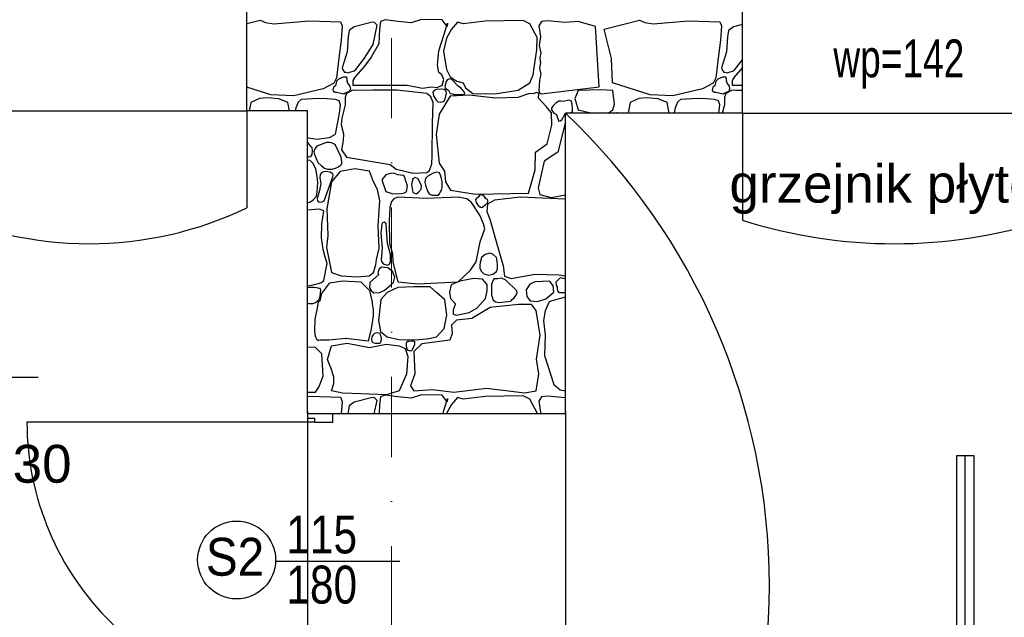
# Model space of a CAD drawing. Header units: millimetres. Extents: x 77315 to 1043159, y -108895 to -47794.
# Tile 63 of 87: x 105689 to 109582, y -95963 to -93597. Entities that reach past the tile are written whole.
import ezdxf

# ---------------------------------------------------------------- set-up
doc = ezdxf.new("R2010")
doc.units = ezdxf.units.MM
doc.header["$MEASUREMENT"] = 0
doc.linetypes.add('Dot & Dashed', pattern=[670.277762, 317.5, -176.388889, 0, -176.388874])
for name, color, linetype in [('_HATCH', 7, 'Continuous'), ('A-DRZWI', 7, 'Continuous'), ('A-OKNA-OPIS', 7, 'Continuous'), ('A-WYSOKOSCI', 7, 'Continuous'), ('detalokna', 7, 'Continuous'), ('DRZWI', 7, 'Continuous'), ('Nowe_Interior - Lamp', 7, 'Continuous'), ('opisy inne', 7, 'Continuous'), ('PARAPET', 7, 'Continuous'), ('podciagi', 7, 'Continuous'), ('Structural - Bearing', 7, 'Continuous'), ('Structural - Grid', 7, 'Continuous')]:
    doc.layers.add(name, color=color, linetype=linetype)
doc.styles.add('STYL_AUTOMATYCZNY_1', font='arial.ttf')
doc.styles.add('STYL_AUTOMATYCZNY_3', font='arial.ttf', dxfattribs={"width": 0.8})
doc.styles.add('STYL_AUTOMATYCZNY_4', font='arial.ttf', dxfattribs={"width": 0.7})
doc.styles.add('STYL_AUTOMATYCZNY_5', font='arial.ttf', dxfattribs={"width": 0.9})

# ---------------------------------------------------------------- blocks, each defined once
blk = doc.blocks.new('*X17')
at = {"layer": '_HATCH'}
for p, q in [((106587.3, -93612.4), (106639.9, -93598.7)), ((106639.9, -93598.7), (106660.1, -93608.2)), ((106693.4, -93613.1), (106833.4, -93602)), ((106833.4, -93602), (106956.8, -93605.7)), ((107115.8, -93604.4), (107111.3, -93634.6)), ((107133.2, -93597.8), (107115.8, -93604.4)), ((107183.5, -93604.4), (107133.2, -93597.8)), ((107236.4, -93609.4), (107183.5, -93604.4)), ((107277.6, -93596.6), (107236.4, -93609.4)), ((107359.4, -93597.8), (107277.6, -93596.6)), ((107379.6, -93623.8), (107359.4, -93597.8)), ((107529.4, -93603.6), (107442.3, -93613.1)), ((107678.9, -93599.9), (107529.4, -93603.6)), ((107706.5, -93613.1), (107678.9, -93599.9)), ((107751.5, -93604), (107741.5, -93621.5)), ((107777.5, -93601.5), (107751.5, -93604)), ((107844.8, -93608.6), (107777.5, -93601.5)), ((107897.7, -93604.4), (107844.8, -93608.6)), ((107965.2, -93624.7), (107897.7, -93604.4)), ((108000, -93635.1), (108139.9, -93598.7)), ((108139.9, -93598.7), (108160.1, -93608.2)), ((108193.4, -93613.1), (108333.4, -93602)), ((108333.4, -93602), (108456.8, -93605.7)), ((106660.1, -93608.2), (106693.4, -93613.1)), ((106956.8, -93605.7), (106963.4, -93622.2)), ((106963.4, -93622.2), (106959.7, -93677.9)), ((106991.1, -93639.9), (106987, -93665.1)), ((107011.7, -93626), (106991.1, -93639.9)), ((107077.8, -93608.2), (107011.7, -93626)), ((107090.2, -93606.5), (107077.8, -93608.2)), ((107085.7, -93694.9), (107101.9, -93618.9)), ((107101.9, -93618.9), (107090.2, -93606.5)), ((107111.3, -93634.6), (107108.8, -93693.2)), ((107368.9, -93650.7), (107380, -93610.6)), ((107396.1, -93634.2), (107376.3, -93670.1)), ((107380, -93610.6), (107379.6, -93623.8)), ((107420, -93606.9), (107396.1, -93634.2)), ((107442.3, -93613.1), (107420, -93606.9)), ((107735, -93667.6), (107706.5, -93613.1)), ((107741.5, -93621.5), (107748.2, -93664.9)), ((107979.6, -93862.4), (107965.2, -93624.7)), ((108029.5, -93750.8), (108000, -93635.1)), ((108160.1, -93608.2), (108193.4, -93613.1)), ((108456.8, -93605.7), (108463.4, -93622.2)), ((108463.4, -93622.2), (108459.7, -93677.9)), ((108491.1, -93639.9), (108487, -93665.1)), ((108511.7, -93626), (108491.1, -93639.9)), ((108547.3, -93616.4), (108511.7, -93626)), ((106959.7, -93677.9), (106951.4, -93739)), ((106987, -93665.1), (106983.7, -93725)), ((107346.2, -93720.9), (107368.9, -93650.7)), ((107376.3, -93670.1), (107365.1, -93721.7)), ((107733.8, -93717.1), (107735, -93667.6)), ((107748.2, -93664.9), (107742.7, -93699.1)), ((108459.7, -93677.9), (108451.4, -93739)), ((108487, -93665.1), (108483.7, -93725)), ((107052.2, -93749.8), (107085.7, -93694.9)), ((107108.8, -93693.2), (107078.7, -93746)), ((107341.2, -93777.4), (107346.2, -93720.9)), ((107365.1, -93721.7), (107376.7, -93793.9)), ((107723, -93786.1), (107733.8, -93717.1)), ((107742.7, -93699.1), (107749.4, -93728.3)), ((106951.4, -93739), (106942, -93827.4)), ((106983.7, -93725), (106963.7, -93787.3)), ((107017.2, -93794.7), (107052.2, -93749.8)), ((107078.7, -93746), (107052.2, -93780.7)), ((107749.4, -93728.3), (107746.1, -93748.5)), ((107746.1, -93748.5), (107748, -93768.3)), ((108033.3, -93847.6), (108029.5, -93750.8)), ((108451.4, -93739), (108442, -93827.4)), ((108483.7, -93725), (108463.7, -93787.3)), ((108517.2, -93794.7), (108547.3, -93756.1)), ((106963.7, -93787.3), (106965.9, -93796.2)), ((106965.9, -93796.2), (106969.3, -93799.7)), ((106969.3, -93799.7), (106973, -93804.7)), ((106994.5, -93805.1), (107010.7, -93799.4)), ((107010.7, -93799.4), (107017.2, -93794.7)), ((107052.2, -93780.7), (107013.9, -93825.3)), ((107345.7, -93806.3), (107341.2, -93777.4)), ((107376.7, -93793.9), (107390.7, -93822.8)), ((107719.7, -93815), (107723, -93786.1)), ((107748, -93768.3), (107744.4, -93789.1)), ((107744.4, -93789.1), (107750, -93814.4)), ((108463.7, -93787.3), (108465.9, -93796.2)), ((108465.9, -93796.2), (108469.3, -93799.7)), ((108469.3, -93799.7), (108473, -93804.7)), ((108494.5, -93805.1), (108510.7, -93799.4)), ((108510.7, -93799.4), (108517.2, -93794.7)), ((108547.3, -93786.5), (108513.9, -93825.3)), ((106942, -93827.4), (106930.8, -93848)), ((106948.9, -93833.3), (106941.1, -93840.6)), ((106960.7, -93828), (106948.9, -93833.3)), ((106969.4, -93824.3), (106960.7, -93828)), ((106980.4, -93824.5), (106969.4, -93824.3)), ((106973, -93804.7), (106977.7, -93805.6)), ((106977.7, -93805.6), (106986.9, -93807.3)), ((106983.9, -93832.6), (106980.4, -93824.5)), ((106983.3, -93840.6), (106983.9, -93832.6)), ((106986.9, -93807.3), (106994.5, -93805.1)), ((107006.4, -93837.8), (107005.5, -93848.3)), ((107013.9, -93825.3), (107006.4, -93837.8)), ((107357.3, -93815.4), (107345.7, -93806.3)), ((107366, -93834.4), (107357.3, -93815.4)), ((107359.4, -93857.1), (107366, -93834.4)), ((107379.3, -93835.2), (107375.6, -93841.4)), ((107389.4, -93831.7), (107379.3, -93835.2)), ((107398.1, -93834.3), (107389.4, -93831.7)), ((107390.7, -93822.8), (107417.6, -93840.6)), ((107422.4, -93859.9), (107398.1, -93834.3)), ((107706.5, -93847.2), (107719.7, -93815)), ((107744.2, -93835.1), (107742.4, -93860.3)), ((107750, -93814.4), (107744.2, -93835.1)), ((108442, -93827.4), (108430.8, -93848)), ((108448.9, -93833.3), (108441.1, -93840.6)), ((108460.7, -93828), (108448.9, -93833.3)), ((108469.4, -93824.3), (108460.7, -93828)), ((108480.4, -93824.5), (108469.4, -93824.3)), ((108473, -93804.7), (108477.7, -93805.6)), ((108477.7, -93805.6), (108486.9, -93807.3)), ((108483.9, -93832.6), (108480.4, -93824.5)), ((108483.3, -93840.6), (108483.9, -93832.6)), ((108486.9, -93807.3), (108494.5, -93805.1)), ((108506.4, -93837.8), (108505.5, -93848.3)), ((108513.9, -93825.3), (108506.4, -93837.8)), ((106681.6, -93894.2), (106587.3, -93864.5)), ((106888.3, -93871.5), (106772, -93898.6)), ((106930.8, -93848), (106888.3, -93871.5)), ((106929.1, -93865), (106926.8, -93876.1)), ((106926.8, -93876.1), (106930, -93881.3)), ((106937, -93858.6), (106929.1, -93865)), ((106941.1, -93840.6), (106937, -93858.6)), ((107003.5, -93877.4), (106980.8, -93888.9)), ((106986.2, -93848.8), (106983.3, -93840.6)), ((106994.9, -93860.4), (106986.2, -93848.8)), ((106992.5, -93879.8), (106995.4, -93875.5)), ((106997.4, -93870.7), (106994.9, -93860.4)), ((106995.4, -93875.5), (106997.4, -93870.7)), ((107015, -93876.8), (107003.5, -93877.4)), ((107005.5, -93848.3), (107005.4, -93856.4)), ((107005.4, -93856.4), (107009.7, -93857.1)), ((107009.7, -93857.1), (107221.1, -93856.7)), ((107020.5, -93877.7), (107015, -93876.8)), ((107084.4, -93876.1), (107020.5, -93877.7)), ((107179.8, -93875.7), (107084.4, -93876.1)), ((107298.7, -93888.9), (107179.8, -93875.7)), ((107221.1, -93856.7), (107280.9, -93868.2)), ((107280.9, -93868.2), (107316.4, -93863.3)), ((107316.4, -93863.3), (107340, -93865.7)), ((107327.3, -93877.4), (107322.7, -93884)), ((107335.8, -93874), (107327.3, -93877.4)), ((107356.8, -93871.8), (107335.8, -93874)), ((107340, -93865.7), (107359.4, -93857.1)), ((107369.3, -93874), (107356.8, -93871.8)), ((107375.3, -93879.6), (107369.3, -93874)), ((107375.6, -93841.4), (107370.4, -93862)), ((107370.4, -93862), (107370.7, -93867.1)), ((107370.7, -93867.1), (107373.9, -93869.9)), ((107373.9, -93869.9), (107384, -93876.1)), ((107384, -93876.1), (107390.5, -93889.4)), ((107417.6, -93840.6), (107442.3, -93847.2)), ((107427.5, -93863.7), (107422.4, -93859.9)), ((107434.7, -93868.3), (107427.5, -93863.7)), ((107437.2, -93872.9), (107434.7, -93868.3)), ((107442.4, -93877.3), (107437.2, -93872.9)), ((107442.3, -93847.2), (107451.8, -93866.6)), ((107446.1, -93882.6), (107442.4, -93877.3)), ((107451.8, -93866.6), (107481.1, -93889.3)), ((107567.8, -93890.1), (107660.3, -93875.7)), ((107660.3, -93875.7), (107706.5, -93847.2)), ((107742.4, -93860.3), (107741.5, -93878)), ((107741.5, -93878), (107744.4, -93887.3)), ((107751.5, -93890.9), (107979.6, -93862.4)), ((107897.7, -93878), (107883.3, -93909.6)), ((107986.6, -93874.6), (107897.7, -93878)), ((108033.9, -93878), (107986.6, -93874.6)), ((108181.6, -93894.2), (108033.3, -93847.6)), ((108040.6, -93931.7), (108033.9, -93878)), ((108388.3, -93871.5), (108272, -93898.6)), ((108430.8, -93848), (108388.3, -93871.5)), ((108429.1, -93865), (108426.8, -93876.1)), ((108426.8, -93876.1), (108430, -93881.3)), ((108437, -93858.6), (108429.1, -93865)), ((108441.1, -93840.6), (108437, -93858.6)), ((108503.5, -93877.4), (108480.8, -93888.9)), ((108486.2, -93848.8), (108483.3, -93840.6)), ((108494.9, -93860.4), (108486.2, -93848.8)), ((108492.5, -93879.8), (108495.4, -93875.5)), ((108497.4, -93870.7), (108494.9, -93860.4)), ((108495.4, -93875.5), (108497.4, -93870.7)), ((108515, -93876.8), (108503.5, -93877.4)), ((108505.5, -93848.3), (108505.4, -93856.4)), ((108505.4, -93856.4), (108509.7, -93857.1)), ((108509.7, -93857.1), (108547.3, -93857)), ((108520.5, -93877.7), (108515, -93876.8)), ((108547.3, -93877), (108520.5, -93877.7)), ((106636.7, -93909.7), (106602.8, -93925.6)), ((106667.1, -93906.2), (106636.7, -93909.7)), ((106713.4, -93910.7), (106667.1, -93906.2)), ((106772, -93898.6), (106681.6, -93894.2)), ((106749, -93925.6), (106713.4, -93910.7)), ((106801.9, -93913.7), (106789.5, -93923.5)), ((106846.8, -93910.7), (106801.9, -93913.7)), ((106889, -93909.3), (106846.8, -93910.7)), ((106937.7, -93913.7), (106889, -93909.3)), ((106930, -93881.3), (106932.2, -93882)), ((106932.2, -93882), (106936.7, -93884.3)), ((106936.7, -93884.3), (106941.1, -93884.7)), ((106952.2, -93919.1), (106937.7, -93913.7)), ((106941.1, -93884.7), (106970.8, -93891.3)), ((106970.8, -93891.3), (106977.4, -93886.5)), ((106976.1, -93905.4), (106975.6, -93934)), ((106980.8, -93888.9), (106976.1, -93905.4)), ((106977.4, -93886.5), (106983.3, -93884.7)), ((106983.3, -93884.7), (106992.5, -93879.8)), ((107314.6, -93902.9), (107298.7, -93888.9)), ((107323.1, -93924.6), (107314.6, -93902.9)), ((107322.7, -93884), (107325.6, -93898.2)), ((107325.6, -93898.2), (107335.8, -93915.3)), ((107335.8, -93915.3), (107342.6, -93923)), ((107363.5, -93920.9), (107369.3, -93915.3)), ((107369.3, -93915.3), (107376.8, -93888.7)), ((107390.7, -93900.4), (107369.3, -93934.7)), ((107376.8, -93888.7), (107375.3, -93879.6)), ((107390.5, -93889.4), (107399.8, -93891.4)), ((107465.9, -93896.3), (107390.7, -93900.4)), ((107399.8, -93891.4), (107405.4, -93893.6)), ((107405.4, -93893.6), (107413.6, -93893.1)), ((107413.6, -93893.1), (107445.9, -93892.2)), ((107445.9, -93892.2), (107448.3, -93890.3)), ((107448.2, -93887), (107446.1, -93882.6)), ((107448.3, -93890.3), (107448.2, -93887)), ((107570.7, -93908.3), (107465.9, -93896.3)), ((107481.1, -93889.3), (107567.8, -93890.1)), ((107657.8, -93905.4), (107570.7, -93908.3)), ((107701.2, -93890.5), (107657.8, -93905.4)), ((107722.9, -93889.1), (107701.2, -93890.5)), ((107730.3, -93885.3), (107722.9, -93889.1)), ((107740.9, -93889.8), (107730.3, -93885.3)), ((107740.4, -93908.3), (107740.9, -93889.8)), ((107770.9, -93940.9), (107740.4, -93908.3)), ((107744.4, -93887.3), (107751.5, -93890.9)), ((107860.2, -93915.3), (107837.8, -93921.1)), ((107869.5, -93918.4), (107860.2, -93915.3)), ((107883.3, -93909.6), (107897.7, -93954.7)), ((108136.7, -93909.7), (108102.8, -93925.6)), ((108167.1, -93906.2), (108136.7, -93909.7)), ((108213.4, -93910.7), (108167.1, -93906.2)), ((108272, -93898.6), (108181.6, -93894.2)), ((108249, -93925.6), (108213.4, -93910.7)), ((108301.9, -93913.7), (108289.5, -93923.5)), ((108346.8, -93910.7), (108301.9, -93913.7)), ((108389, -93909.3), (108346.8, -93910.7)), ((108437.7, -93913.7), (108389, -93909.3)), ((108430, -93881.3), (108432.2, -93882)), ((108432.2, -93882), (108436.7, -93884.3)), ((108436.7, -93884.3), (108441.1, -93884.7)), ((108452.2, -93919.1), (108437.7, -93913.7)), ((108441.1, -93884.7), (108470.8, -93891.3)), ((108470.8, -93891.3), (108477.4, -93886.5)), ((108476.1, -93905.4), (108475.6, -93934)), ((108480.8, -93888.9), (108476.1, -93905.4)), ((108477.4, -93886.5), (108483.3, -93884.7)), ((108483.3, -93884.7), (108492.5, -93879.8)), ((106602.8, -93925.6), (106595.8, -93958.2)), ((106755.4, -93958.2), (106749, -93925.6)), ((106780.3, -93946.2), (106778.2, -93958.2)), ((106789.5, -93923.5), (106780.3, -93946.2)), ((106957.4, -93934.5), (106952.2, -93919.1)), ((106953.4, -93968.7), (106957.4, -93934.5)), ((106975.6, -93934), (106961.9, -93987.5)), ((107320.9, -94008.7), (107323.1, -93924.6)), ((107342.6, -93923), (107353.4, -93924.1)), ((107369.3, -93934.7), (107347.8, -93971)), ((107353.4, -93924.1), (107363.5, -93920.9)), ((107791.6, -93966.1), (107770.9, -93940.9)), ((107797.3, -93939.2), (107791.5, -93947.8)), ((107791.5, -93947.8), (107791.6, -93954.7)), ((107791.6, -93954.7), (107801.4, -93967.4)), ((107808.5, -93928), (107797.3, -93939.2)), ((107820.6, -93920.3), (107808.5, -93928)), ((107828.4, -93920.2), (107820.6, -93920.3)), ((107837.8, -93921.1), (107828.4, -93920.2)), ((107873.2, -93932.3), (107869.5, -93918.4)), ((107874.7, -93955), (107873.2, -93932.3)), ((107874.3, -93961.8), (107874.7, -93955)), ((107897.7, -93954.7), (107952.8, -93967.8)), ((108016.2, -93967.8), (108033.9, -93954.7)), ((108033.9, -93954.7), (108040.6, -93931.7)), ((108102.8, -93925.6), (108095.6, -93959.1)), ((108257.3, -93967.8), (108249, -93925.6)), ((108280.3, -93946.2), (108276.8, -93966.3)), ((108289.5, -93923.5), (108280.3, -93946.2)), ((108457.4, -93934.5), (108452.2, -93919.1)), ((108453.5, -93967.8), (108457.4, -93934.5)), ((108475.6, -93934), (108467, -93967.8)), ((106937.7, -94050.4), (106953.4, -93968.7)), ((106961.9, -93987.5), (106960.2, -94013.6)), ((107347.8, -93971), (107335.8, -94052.3)), ((107793.2, -94014.4), (107791.6, -93966.1)), ((107801.4, -93967.4), (107811.4, -93972.5)), ((107811.4, -93972.5), (107817.6, -93992.9)), ((107817.6, -93992.9), (107819.8, -93998.4)), ((107826.4, -93997.6), (107832.1, -93993.1)), ((107832.1, -93993.1), (107838, -93984.7)), ((107838, -93984.7), (107846.1, -93969.2)), ((107846.1, -93969.2), (107847.3, -93969)), ((107854.3, -93967.8), (107863.8, -93966.2)), ((107863.8, -93966.2), (107874.3, -93961.8)), ((108036, -93967.8), (108037.7, -93966.2)), ((108037.7, -93966.2), (108047.7, -93965)), ((108047.7, -93965), (108055.7, -93967.8)), ((108095.6, -93959.1), (108095.4, -93967.8)), ((108276.8, -93966.3), (108276.8, -93967.8)), ((106960.2, -94013.6), (106969.3, -94048.6)), ((107319.6, -94134.3), (107320.9, -94008.7)), ((107774.6, -94088.2), (107793.2, -94014.4)), ((107845.2, -94006.5), (107816.3, -94121.3)), ((107819.8, -93998.4), (107826.4, -93997.6)), ((107847.3, -94004.2), (107845.2, -94006.5)), ((106827.3, -94063.2), (106830.1, -94064.7)), ((106830.1, -94064.7), (106864.1, -94070.1)), ((106864.1, -94070.1), (106914.3, -94064.1)), ((106914.3, -94064.1), (106937.7, -94050.4)), ((106969.3, -94048.6), (106967.9, -94075.9)), ((107335.8, -94052.3), (107347.4, -94165)), ((106832.6, -94089), (106827.3, -94081)), ((106840.2, -94099.7), (106832.6, -94089)), ((106844.8, -94105), (106840.2, -94099.7)), ((106846.3, -94115), (106844.8, -94105)), ((106854.3, -94110.8), (106852.3, -94119.9)), ((106863.2, -94097.3), (106854.3, -94110.8)), ((106901.6, -94083.3), (106863.2, -94097.3)), ((106914.2, -94082.8), (106901.6, -94083.3)), ((106922.2, -94084.7), (106914.2, -94082.8)), ((106930.6, -94088.4), (106922.2, -94084.7)), ((106937.5, -94094), (106930.6, -94088.4)), ((106960, -94141.7), (106937.5, -94094)), ((106967.9, -94075.9), (106960.6, -94111.8)), ((106960.6, -94111.8), (106980.8, -94141.5)), ((107728.8, -94122.1), (107774.6, -94088.2)), ((106827.3, -94140.6), (106830.4, -94140.4)), ((106830.4, -94140.4), (106837.6, -94138.6)), ((106837.6, -94138.6), (106843, -94134.7)), ((106843, -94134.7), (106845, -94131.3)), ((106845, -94131.3), (106846.3, -94115)), ((106852.3, -94119.9), (106853.9, -94131)), ((106853.9, -94131), (106867.7, -94163)), ((106962.9, -94159.9), (106960, -94141.7)), ((106980.8, -94141.5), (107154.2, -94171)), ((107318.8, -94167.9), (107319.6, -94134.3)), ((107727.2, -94191.9), (107728.8, -94122.1)), ((107816.3, -94121.3), (107762.7, -94157.2)), ((106837.4, -94155.2), (106827.3, -94152.9)), ((106849.3, -94166.5), (106837.4, -94155.2)), ((106859.1, -94189.2), (106849.3, -94166.5)), ((106864.7, -94216), (106859.1, -94189.2)), ((106867.7, -94163), (106882.4, -94175.7)), ((106882.4, -94175.7), (106894, -94184.7)), ((106894, -94184.7), (106905.3, -94188.9)), ((106905.3, -94188.9), (106912.3, -94189.4)), ((106912.3, -94189.4), (106924.4, -94188.5)), ((106924.4, -94188.5), (106937, -94185.4)), ((106937, -94185.4), (106948.9, -94180.2)), ((106948.9, -94180.2), (106959, -94172)), ((107014.3, -94187.3), (106956.5, -94198.1)), ((106959, -94172), (106961.8, -94167.7)), ((106961.8, -94167.7), (106962.9, -94159.9)), ((107071.2, -94196.4), (107014.3, -94187.3)), ((107154.2, -94171), (107177.1, -94189.2)), ((107177.1, -94189.2), (107206.8, -94196.1)), ((107308.8, -94194.1), (107318.8, -94167.9)), ((107347.4, -94165), (107368.9, -94196.8)), ((107762.7, -94157.2), (107739.1, -94262.4)), ((106867.8, -94241.3), (106864.7, -94216)), ((106876.5, -94210.5), (106875.4, -94223.2)), ((106875.4, -94223.2), (106879.2, -94246.6)), ((106881.7, -94203.3), (106876.5, -94210.5)), ((106890.5, -94199.7), (106881.7, -94203.3)), ((106898.4, -94198.7), (106890.5, -94199.7)), ((106892.5, -94314.9), (106927.1, -94219.8)), ((106916, -94200.6), (106898.4, -94198.7)), ((106927.3, -94208), (106916, -94200.6)), ((106956.5, -94198.1), (106922.2, -94238.5)), ((106927.1, -94219.8), (106927.8, -94212.7)), ((106927.8, -94212.7), (106927.3, -94208)), ((107088.2, -94238.5), (107071.2, -94196.4)), ((107136.5, -94211.7), (107121.2, -94231.1)), ((107154.1, -94205.6), (107136.5, -94211.7)), ((107167.4, -94204.7), (107154.1, -94205.6)), ((107170.3, -94206), (107167.4, -94204.7)), ((107183.5, -94211.7), (107170.3, -94206)), ((107205.1, -94214.2), (107183.5, -94211.7)), ((107209.1, -94216.2), (107205.1, -94214.2)), ((107206.8, -94196.1), (107243.5, -94204.4)), ((107213, -94225.3), (107209.1, -94216.2)), ((107214.5, -94233.1), (107213, -94225.3)), ((107243, -94227.4), (107237.6, -94249.2)), ((107253.1, -94222), (107243, -94227.4)), ((107243.5, -94204.4), (107298.7, -94202.6)), ((107264.8, -94227.4), (107253.1, -94222)), ((107278, -94255.4), (107264.8, -94227.4)), ((107295.2, -94224.1), (107292.6, -94233.1)), ((107302, -94217), (107295.2, -94224.1)), ((107298.7, -94202.6), (107308.8, -94194.1)), ((107323.2, -94204.6), (107302, -94217)), ((107337.8, -94201.3), (107323.2, -94204.6)), ((107348.1, -94202.8), (107337.8, -94201.3)), ((107352.3, -94212.9), (107348.1, -94202.8)), ((107355.3, -94220.6), (107352.3, -94212.9)), ((107358.8, -94239.5), (107355.3, -94220.6)), ((107368.9, -94196.8), (107373, -94238.5)), ((107701.2, -94284.3), (107727.2, -94191.9)), ((106865.2, -94278.2), (106867.8, -94241.3)), ((106877.3, -94259), (106874.7, -94273.3)), ((106879.2, -94246.6), (106877.3, -94259)), ((106922.2, -94238.5), (106902.8, -94345.8)), ((107103.4, -94269.5), (107088.2, -94238.5)), ((107121.2, -94231.1), (107136.5, -94277.3)), ((107219.7, -94246.6), (107214.5, -94233.1)), ((107222.3, -94256.7), (107219.7, -94246.6)), ((107220.1, -94270.7), (107222.3, -94256.7)), ((107237.6, -94249.2), (107243, -94281)), ((107276, -94268.6), (107278, -94255.4)), ((107292.6, -94233.1), (107291.3, -94241.9)), ((107291.3, -94241.9), (107292.9, -94251.7)), ((107292.9, -94251.7), (107302, -94279)), ((107356, -94272.6), (107359.8, -94261.6)), ((107359.8, -94261.6), (107358.8, -94239.5)), ((107373, -94238.5), (107392.4, -94272.4)), ((107739.1, -94262.4), (107745.3, -94289.3)), ((106849.3, -94310.7), (106862.6, -94295.6)), ((106862.6, -94295.6), (106865.2, -94278.2)), ((106874.7, -94273.3), (106864.5, -94304.7)), ((106864.5, -94304.7), (106866.8, -94315.3)), ((107112.9, -94314.9), (107103.4, -94269.5)), ((107136.5, -94277.3), (107164.5, -94286.8)), ((107164.5, -94286.8), (107198.4, -94284.7)), ((107184.3, -94299.2), (107167.8, -94306.6)), ((107296.6, -94305.4), (107184.3, -94299.2)), ((107198.4, -94284.7), (107210.3, -94282.6)), ((107210.3, -94282.6), (107216.1, -94280.4)), ((107216.1, -94280.4), (107217.8, -94277.3)), ((107217.8, -94277.3), (107220.1, -94270.7)), ((107243, -94281), (107256, -94286.5)), ((107256, -94286.5), (107264.8, -94281)), ((107264.8, -94281), (107276, -94268.6)), ((107422.4, -94299.2), (107296.6, -94305.4)), ((107302, -94279), (107309.7, -94287.3)), ((107309.7, -94287.3), (107318.4, -94292)), ((107318.4, -94292), (107330.8, -94292.1)), ((107330.8, -94292.1), (107344.5, -94291.8)), ((107344.5, -94291.8), (107347.3, -94288.5)), ((107347.3, -94288.5), (107350.3, -94284.5)), ((107350.3, -94284.5), (107352.3, -94279)), ((107352.3, -94279), (107356, -94272.6)), ((107392.4, -94272.4), (107491, -94287.6)), ((107456.8, -94306.6), (107422.4, -94299.2)), ((107491, -94287.6), (107701.2, -94284.3)), ((107495, -94305.3), (107491.5, -94310.7)), ((107501, -94299.2), (107495, -94305.3)), ((107506.5, -94292.1), (107501, -94299.2)), ((107511.8, -94289.9), (107506.5, -94292.1)), ((107517.1, -94290.9), (107511.8, -94289.9)), ((107527.8, -94299.2), (107517.1, -94290.9)), ((107532.4, -94305.7), (107527.8, -94299.2)), ((107537.3, -94308.3), (107532.4, -94305.7)), ((107668.1, -94299.2), (107566.2, -94311.2)), ((107847.3, -94308.1), (107668.1, -94299.2)), ((107745.3, -94289.3), (107790.7, -94301.7)), ((107790.7, -94301.7), (107847.3, -94290.4)), ((106827.3, -94322.1), (106838.3, -94318.5)), ((106838.3, -94318.5), (106849.3, -94310.7)), ((106866.8, -94315.3), (106873.9, -94319.1)), ((106873.9, -94319.1), (106884.2, -94318.6)), ((106884.2, -94318.6), (106892.5, -94314.9)), ((107106.7, -94413.5), (107112.9, -94314.9)), ((107152.1, -94341.3), (107149.3, -94393.3)), ((107159.2, -94316.5), (107152.1, -94341.3)), ((107167.8, -94306.6), (107159.2, -94316.5)), ((107475.8, -94321.5), (107456.8, -94306.6)), ((107508.4, -94371.4), (107475.8, -94321.5)), ((107491.5, -94310.7), (107493.3, -94321.1)), ((107493.3, -94321.1), (107501, -94332.2)), ((107501, -94332.2), (107510.3, -94339.6)), ((107510.3, -94339.6), (107515, -94341)), ((107515, -94341), (107519.9, -94339.5)), ((107519.9, -94339.5), (107523.3, -94336)), ((107523.3, -94336), (107527.8, -94332.2)), ((107527.8, -94332.2), (107539.6, -94320.7)), ((107538.5, -94327.7), (107535.6, -94357)), ((107540.4, -94313.6), (107537.3, -94308.3)), ((107566.2, -94311.2), (107538.5, -94327.7)), ((107539.6, -94320.7), (107540.4, -94313.6)), ((106873.3, -94346.7), (106827.3, -94350.7)), ((106891.5, -94353.5), (106873.3, -94346.7)), ((106883, -94407), (106891.5, -94353.5)), ((106902.8, -94345.8), (106906.9, -94451.1)), ((107522.8, -94405.3), (107508.4, -94371.4)), ((107535.6, -94357), (107547.4, -94386.3)), ((106882.1, -94461.2), (106883, -94407)), ((107110, -94501), (107106.7, -94413.5)), ((107120.4, -94407), (107117.3, -94440.5)), ((107123.5, -94401.1), (107120.4, -94407)), ((107130.1, -94398.7), (107123.5, -94401.1)), ((107136.4, -94402.9), (107130.1, -94398.7)), ((107138.1, -94407), (107136.4, -94402.9)), ((107143.4, -94482.6), (107138.1, -94407)), ((107149.3, -94393.3), (107151.3, -94483.7)), ((107528.6, -94425.1), (107522.8, -94405.3)), ((107547.4, -94386.3), (107583.1, -94512.6)), ((106888.5, -94506.5), (106882.1, -94461.2)), ((106906.9, -94451.1), (106901.2, -94498.6)), ((107117.3, -94440.5), (107121.9, -94501.4)), ((107509.6, -94475.9), (107528.6, -94425.1)), ((106901.2, -94498.6), (106922.2, -94598.5)), ((107098.9, -94546), (107110, -94501)), ((107154.7, -94526.1), (107143.4, -94482.6)), ((107151.3, -94483.7), (107162.5, -94523.3)), ((107493.9, -94555.1), (107509.6, -94475.9)), ((106895.5, -94531.8), (106888.5, -94506.5)), ((106904.4, -94561.8), (106895.5, -94531.8)), ((107121.9, -94501.4), (107118.3, -94547.4)), ((107154.5, -94555.1), (107154.7, -94526.1)), ((107162.5, -94523.3), (107164.5, -94557.6)), ((107514.8, -94538.7), (107510.1, -94558.2)), ((107529.4, -94526.8), (107514.8, -94538.7)), ((107546.4, -94521.9), (107529.4, -94526.8)), ((107560.2, -94526), (107546.4, -94521.9)), ((107573.5, -94538.7), (107560.2, -94526)), ((107577.3, -94553), (107573.5, -94538.7)), ((107583.1, -94512.6), (107600.4, -94572)), ((106891.5, -94629), (106904.4, -94561.8)), ((107088.2, -94598.5), (107096.8, -94567.5)), ((107096.8, -94567.5), (107098.9, -94546)), ((107120.4, -94576.3), (107110.3, -94582.9)), ((107118.3, -94547.4), (107120.4, -94555.1)), ((107120.4, -94555.1), (107126.5, -94563.7)), ((107132.7, -94577.8), (107120.4, -94576.3)), ((107126.5, -94563.7), (107143.1, -94568.8)), ((107144.4, -94579.7), (107132.7, -94577.8)), ((107143.1, -94568.8), (107151.6, -94564.4)), ((107151.6, -94564.4), (107154.5, -94555.1)), ((107164.5, -94557.6), (107184.3, -94634.8)), ((107471.6, -94588.6), (107493.9, -94555.1)), ((107508.2, -94570.3), (107508, -94582.7)), ((107510.1, -94558.2), (107508.2, -94570.3)), ((107577.8, -94568.7), (107577.3, -94553)), ((107577.9, -94583.7), (107577.8, -94568.7)), ((107600.4, -94572), (107606.2, -94612.9)), ((106922.2, -94598.5), (106959.4, -94611.3)), ((106959.4, -94611.3), (107022.1, -94615)), ((107022.1, -94615), (107070, -94611.3)), ((107070, -94611.3), (107088.2, -94598.5)), ((107107.3, -94607.2), (107072.7, -94637.9)), ((107107.3, -94591.9), (107105, -94598.9)), ((107105, -94598.9), (107107.3, -94607.2)), ((107110.3, -94582.9), (107107.3, -94591.9)), ((107162.8, -94593.5), (107144.4, -94579.7)), ((107171.7, -94616.8), (107162.8, -94593.5)), ((107167, -94637), (107171.7, -94616.8)), ((107422.4, -94634.8), (107471.6, -94588.6)), ((107508, -94582.7), (107514.8, -94593.9)), ((107514.8, -94593.9), (107523.5, -94603.3)), ((107523.5, -94603.3), (107542.1, -94607.9)), ((107542.1, -94607.9), (107559.8, -94604.5)), ((107559.8, -94604.5), (107573.5, -94593.9)), ((107573.5, -94593.9), (107577.9, -94583.7)), ((107606.2, -94612.9), (107632.2, -94621.6)), ((107632.2, -94621.6), (107726.3, -94604.2)), ((107726.3, -94604.2), (107820, -94607.5)), ((107820, -94607.5), (107847.3, -94611.7)), ((106827.3, -94650.5), (106848.5, -94646.3)), ((106852, -94656.9), (106833.4, -94657.8)), ((106848.5, -94646.3), (106878.8, -94639)), ((106864.2, -94658.1), (106852, -94656.9)), ((106878.8, -94639), (106891.5, -94629)), ((106883.7, -94680.5), (106915.2, -94639.3)), ((106915.2, -94639.3), (106965.1, -94631.5)), ((106965.1, -94631.5), (107037, -94634.8)), ((107037, -94634.8), (107071.9, -94669.8)), ((107072.7, -94637.9), (107071.7, -94658.2)), ((107129.3, -94668.8), (107153.7, -94650)), ((107153.7, -94650), (107167, -94637)), ((107184.3, -94634.8), (107263.2, -94643)), ((107247.1, -94654.2), (107184.3, -94657.5)), ((107311.5, -94654.6), (107247.1, -94654.2)), ((107263.2, -94643), (107422.4, -94634.8)), ((107337.1, -94676.9), (107311.5, -94654.6)), ((107394.9, -94646.4), (107388.6, -94676.2)), ((107429.1, -94632.7), (107394.9, -94646.4)), ((107484, -94621.2), (107429.1, -94632.7)), ((107519.1, -94624.1), (107484, -94621.2)), ((107537.7, -94645.5), (107519.1, -94624.1)), ((107537.3, -94670.3), (107537.7, -94645.5)), ((107554.4, -94643.5), (107553.8, -94686)), ((107563.7, -94622.8), (107554.4, -94643.5)), ((107579.9, -94623.4), (107563.7, -94622.8)), ((107594.3, -94619.7), (107579.9, -94623.4)), ((107611.6, -94628.2), (107594.3, -94619.7)), ((107654.5, -94671.1), (107611.6, -94628.2)), ((107705.7, -94644.3), (107691.9, -94666.6)), ((107727.2, -94635.2), (107705.7, -94644.3)), ((107785, -94632.7), (107727.2, -94635.2)), ((107798.6, -94650.5), (107785, -94632.7)), ((107800.9, -94676.4), (107798.6, -94650.5)), ((107820, -94624.5), (107808.5, -94636.4)), ((107808.5, -94636.4), (107809.5, -94648.2)), ((107809.5, -94648.2), (107814.3, -94655.2)), ((107814.3, -94655.2), (107814.1, -94662.5)), ((107826, -94618.9), (107820, -94624.5)), ((107839, -94621.9), (107826, -94618.9)), ((107847.3, -94623.2), (107839, -94621.9)), ((106833.4, -94657.8), (106827.3, -94658.2)), ((106873.3, -94661.4), (106864.2, -94658.1)), ((106877.3, -94661.9), (106873.3, -94661.4)), ((106876, -94697.9), (106878.7, -94681.4)), ((106879.3, -94666.4), (106877.3, -94661.9)), ((106877.4, -94710.3), (106883.7, -94680.5)), ((106878.7, -94681.4), (106879.3, -94666.4)), ((107071.7, -94658.2), (107078.8, -94669.2)), ((107071.9, -94669.8), (107082.6, -94715.5)), ((107078.8, -94669.2), (107088.8, -94678.7)), ((107088.8, -94678.7), (107111.7, -94676.9)), ((107111.7, -94676.9), (107129.3, -94668.8)), ((107142.2, -94676.9), (107117.1, -94705.4)), ((107184.3, -94657.5), (107142.2, -94676.9)), ((107369.3, -94705.8), (107337.1, -94676.9)), ((107388.6, -94676.2), (107392, -94701.3)), ((107530.1, -94701), (107537.3, -94670.3)), ((107553.8, -94686), (107561.3, -94706.8)), ((107643.4, -94698.7), (107650.3, -94689.5)), ((107650.3, -94689.5), (107655.1, -94682.5)), ((107656.1, -94675.5), (107654.5, -94671.1)), ((107655.1, -94682.5), (107656.1, -94675.5)), ((107691.9, -94666.6), (107694.6, -94693.4)), ((107694.6, -94693.4), (107707.8, -94710.3)), ((107768.9, -94702.1), (107800.9, -94676.4)), ((107847.3, -94695.2), (107807.7, -94706.6)), ((107814.1, -94662.5), (107815, -94670.9)), ((107815, -94670.9), (107820, -94676.5)), ((107820, -94676.5), (107847.3, -94676.5)), ((106827.3, -94719.9), (106832.4, -94720.4)), ((106832.4, -94720.4), (106847.8, -94720.2)), ((106847.8, -94720.2), (106858, -94717.1)), ((106858, -94717.1), (106872, -94706.2)), ((106864.6, -94746), (106870.6, -94715.5)), ((106870.6, -94715.5), (106872.4, -94710.8)), ((106872, -94706.2), (106876, -94697.9)), ((106872.4, -94710.8), (106877.4, -94710.3)), ((107082.6, -94715.5), (107081.8, -94721.8)), ((107081.8, -94721.8), (107085.8, -94745.3)), ((107117.1, -94705.4), (107107.1, -94787.5)), ((107377.9, -94767.3), (107369.3, -94705.8)), ((107392, -94701.3), (107412.6, -94721.5)), ((107412.6, -94721.5), (107402.3, -94745.8)), ((107496, -94738.8), (107530.1, -94701)), ((107660.7, -94724), (107548.4, -94736.3)), ((107561.3, -94706.8), (107570.9, -94713.8)), ((107570.9, -94713.8), (107583.9, -94716.1)), ((107583.9, -94716.1), (107630.2, -94711.7)), ((107630.2, -94711.7), (107636.5, -94704.7)), ((107636.4, -94705), (107643.4, -94698.7)), ((107712.3, -94724.8), (107660.7, -94724)), ((107707.8, -94710.3), (107736.2, -94713.2)), ((107731.3, -94747.8), (107712.3, -94724.8)), ((107736.2, -94713.2), (107768.9, -94702.1)), ((107782, -94714.3), (107766.9, -94750.2)), ((107807.7, -94706.6), (107782, -94714.3)), ((106857, -94782.7), (106864.6, -94746)), ((107086.1, -94770), (107078.5, -94821.5)), ((107085.8, -94745.3), (107086.1, -94770)), ((107366.8, -94819.7), (107377.9, -94767.3)), ((107402.3, -94745.8), (107402.7, -94763.2)), ((107402.7, -94763.2), (107415.9, -94766.9)), ((107415.9, -94766.9), (107466.3, -94755.7)), ((107466.3, -94755.7), (107496, -94738.8)), ((107548.4, -94736.3), (107476.2, -94780.1)), ((107747.4, -94846.1), (107731.3, -94747.8)), ((107766.9, -94750.2), (107759.4, -94787.8)), ((106855.7, -94830.7), (106857, -94782.7)), ((107107.1, -94787.5), (107115.8, -94831.7)), ((107415.9, -94787.1), (107396.5, -94806.9)), ((107396.5, -94806.9), (107399.4, -94839.1)), ((107476.2, -94780.1), (107415.9, -94787.1)), ((107759.4, -94787.8), (107765.9, -94845.9)), ((106858.6, -94850.3), (106855.7, -94830.7)), ((106862.4, -94860.9), (106858.6, -94850.3)), ((107078.5, -94821.5), (107066.5, -94869.8)), ((107084.9, -94845.3), (107081, -94852.2)), ((107091.4, -94839.3), (107084.9, -94845.3)), ((107102.5, -94836.8), (107091.4, -94839.3)), ((107113.6, -94839.4), (107102.5, -94836.8)), ((107115.8, -94845.3), (107113.6, -94839.4)), ((107115.8, -94831.7), (107142.2, -94851.9)), ((107118.4, -94851.7), (107115.8, -94845.3)), ((107337.1, -94851.9), (107366.8, -94819.7)), ((107399.4, -94839.1), (107389.9, -94865.1)), ((107732.9, -94940.3), (107747.4, -94846.1)), ((107765.9, -94845.9), (107764.3, -94926.6)), ((106866.5, -94864.3), (106862.4, -94860.9)), ((106869.8, -94866.6), (106866.5, -94864.3)), ((106878.4, -94865.9), (106869.8, -94866.6)), ((106911.5, -94866.2), (106878.4, -94865.9)), ((106905.7, -94942.3), (106921, -94887.8)), ((106924.8, -94864.1), (106911.5, -94866.2)), ((106921, -94887.8), (106983.3, -94877.9)), ((106978.2, -94859.7), (106924.8, -94864.1)), ((107066.5, -94869.8), (106978.2, -94859.7)), ((106983.3, -94877.9), (107072.5, -94895.3)), ((107072.5, -94895.3), (107138.1, -94881.6)), ((107081, -94852.2), (107080.2, -94862.7)), ((107080.2, -94862.7), (107081.7, -94870.9)), ((107081.7, -94870.9), (107084.9, -94874.6)), ((107084.9, -94874.6), (107093.7, -94877.6)), ((107093.7, -94877.6), (107104.2, -94877.8)), ((107104.2, -94877.8), (107111, -94877.1)), ((107111, -94877.1), (107115.8, -94874.6)), ((107115.8, -94874.6), (107117.4, -94869.1)), ((107117.4, -94869.1), (107118.7, -94860.5)), ((107118.7, -94860.5), (107118.4, -94851.7)), ((107138.1, -94881.6), (107188.9, -94887.8)), ((107142.2, -94851.9), (107187.2, -94862.7)), ((107187.2, -94862.7), (107257, -94864.7)), ((107188.9, -94887.8), (107213.2, -94899)), ((107220.8, -94870.9), (107216.9, -94876.7)), ((107216.9, -94876.7), (107217.4, -94887.7)), ((107217.4, -94887.7), (107218.2, -94896.5)), ((107229.7, -94871.6), (107220.8, -94870.9)), ((107238.1, -94869.9), (107229.7, -94871.6)), ((107245, -94870.1), (107238.1, -94869.9)), ((107242, -94902.7), (107251.7, -94881.2)), ((107247.1, -94870.9), (107245, -94870.1)), ((107250.5, -94871.4), (107247.1, -94870.9)), ((107278.5, -94880.4), (107247.1, -94911)), ((107251.5, -94875.5), (107250.5, -94871.4)), ((107251.7, -94881.2), (107251.5, -94875.5)), ((107257, -94864.7), (107306.1, -94858.9)), ((107389.9, -94865.1), (107278.5, -94880.4)), ((107306.1, -94858.9), (107337.1, -94851.9)), ((106858.7, -94895.3), (106827.3, -94893)), ((106883.4, -94920), (106858.7, -94895.3)), ((106888.8, -95008.8), (106883.4, -94920)), ((107213.2, -94899), (107224, -94930.8)), ((107218.2, -94896.5), (107220.8, -94902.7)), ((107220.8, -94902.7), (107225.2, -94905.8)), ((107225.2, -94905.8), (107232.1, -94907.3)), ((107232.1, -94907.3), (107238.3, -94906.4)), ((107238.3, -94906.4), (107242, -94902.7)), ((107247.1, -94911), (107250.8, -94999.3)), ((107764.3, -94926.6), (107800.2, -95041)), ((106922.2, -94982.4), (106905.7, -94942.3)), ((107224, -94930.8), (107218.6, -95000.1)), ((107741.6, -94999.3), (107732.9, -94940.3)), ((106930.9, -95011.7), (106922.2, -94982.4)), ((107218.6, -95000.1), (107188.9, -95065.8)), ((107250.8, -94999.3), (107234.3, -95046.4)), ((107731.3, -95065.8), (107741.6, -94999.3)), ((106871.8, -95051.3), (106888.8, -95008.8)), ((106921, -95065.8), (106931.3, -95037.3)), ((106931.3, -95037.3), (106930.9, -95011.7)), ((107800.2, -95041), (107825.8, -95062.5)), ((106827.3, -95071.8), (106858.7, -95071.1)), ((106858.7, -95071.1), (106871.8, -95051.3)), ((106965.1, -95075.2), (106921, -95065.8)), ((107039, -95078.1), (106965.1, -95075.2)), ((107138.9, -95082.3), (107039, -95078.1)), ((107133.2, -95083.5), (107115.8, -95090.1)), ((107183.5, -95090.1), (107133.2, -95083.5)), ((107188.9, -95065.8), (107138.9, -95082.3)), ((107234.3, -95046.4), (107247.1, -95065.8)), ((107277.6, -95082.3), (107236.4, -95095.1)), ((107247.1, -95065.8), (107321, -95060.4)), ((107359.4, -95083.5), (107277.6, -95082.3)), ((107321, -95060.4), (107406, -95071.1)), ((107379.6, -95109.5), (107359.4, -95083.5)), ((107406, -95071.1), (107536.5, -95056.3)), ((107536.5, -95056.3), (107684.2, -95074)), ((107684.2, -95074), (107731.3, -95065.8)), ((107825.8, -95062.5), (107847.3, -95066.1)), ((106827.3, -95088.1), (106833.4, -95087.6)), ((106833.4, -95087.6), (106956.8, -95091.3)), ((106956.8, -95091.3), (106963.4, -95107.9)), ((106963.4, -95107.9), (106960.1, -95157.9)), ((107011.7, -95111.7), (106991.1, -95125.6)), ((107077.8, -95093.8), (107011.7, -95111.7)), ((107090.2, -95092.2), (107077.8, -95093.8)), ((107101.9, -95104.5), (107090.2, -95092.2)), ((107090.5, -95157.9), (107101.9, -95104.5)), ((107111.3, -95120.2), (107109.7, -95157.9)), ((107115.8, -95090.1), (107111.3, -95120.2)), ((107236.4, -95095.1), (107183.5, -95090.1)), ((107368.9, -95136.3), (107380, -95096.3)), ((107396.1, -95119.8), (107376.3, -95155.7)), ((107380, -95096.3), (107379.6, -95109.5)), ((107420, -95092.6), (107396.1, -95119.8)), ((107442.3, -95098.8), (107420, -95092.6)), ((107529.4, -95089.3), (107442.3, -95098.8)), ((107678.9, -95085.6), (107529.4, -95089.3)), ((107706.5, -95098.8), (107678.9, -95085.6)), ((107735, -95153.3), (107706.5, -95098.8)), ((107751.5, -95089.7), (107741.5, -95107.2)), ((107741.5, -95107.2), (107748.2, -95150.6)), ((107777.5, -95087.1), (107751.5, -95089.7)), ((107844.8, -95094.2), (107777.5, -95087.1)), ((107847.3, -95094), (107844.8, -95094.2)), ((106987, -95150.8), (106986.6, -95157.9)), ((106991.1, -95125.6), (106987, -95150.8)), ((107361.9, -95157.9), (107368.9, -95136.3)), ((107376.3, -95155.7), (107375.8, -95157.9)), ((107734.9, -95157.8), (107735, -95153.3)), ((107748.2, -95150.6), (107747, -95157.8))]:
    blk.add_line(p, q, dxfattribs=at)
for p in [(106983.3, -93840.6), (107359.4, -93857.1), (108483.3, -93840.6), (107243, -94227.4), (107264.8, -94281), (107527.8, -94332.2), (106866.5, -94864.3), (106866.5, -94864.3), (106978.2, -94859.7)]:
    blk.add_point(p, dxfattribs=at)

msp = doc.modelspace()

# ---------------------------------------------------------------- linework, layer by layer
at = {"layer": 'A-DRZWI'}
msp.add_line((107191.3, -95742.2), (106700.4, -95742.2), dxfattribs=at)
msp.add_lwpolyline([(106854.3, -95190.3), (105717, -95190.7, 0.418317), (106854.2, -96305.3)], format="xyb", dxfattribs=at)
at = {"layer": 'A-OKNA-OPIS'}
msp.add_circle((106546.4, -95735.6), 154.1, dxfattribs=at)
at = {"layer": 'detalokna'}
for p, q in [((105337.3, -93958.2), (106587.3, -93958.2)), ((108547.3, -93967.8), (109747.3, -93967.8))]:
    msp.add_line(p, q, dxfattribs=at)
at = {"layer": 'DRZWI'}
msp.add_lwpolyline([(106827.3, -95158), (106827.3, -95174.5), (106854.3, -95174.5), (106854.3, -95190.3), (106927.2, -95190.1), (106927.3, -95157.8)], dxfattribs=at)
at = {"layer": 'Nowe_Interior - Lamp'}
msp.add_lwpolyline([(109393.6, -95323.5), (109393.6, -96497.5), (109462.6, -96497.5), (109462.6, -95323.5)], close=True, dxfattribs=at)
msp.add_lwpolyline([(109428.1, -96497.5), (109428.1, -95323.5)], dxfattribs=at)
at = {"layer": 'opisy inne'}
msp.add_line((105761.3, -95013.9), (104966.3, -95013.9), dxfattribs=at)
at = {"layer": 'podciagi'}
for p, q in [((106587.3, -93958.2), (106587.3, -94341.6)), ((108547.3, -93967.8), (108547.3, -94390.9)), ((106827.3, -95147.8), (106827.3, -96297.8)), ((107847.3, -95147.8), (107847.3, -96317.8))]:
    msp.add_line(p, q, dxfattribs=at)
for centre, radius, start, end in [((106076.4, -95840.2), 2577.2, 313.5577, 46.5955), ((105962.3, -93041.4), 1442.6, 244.3262, 295.6738), ((109147.3, -92502.8), 1981.2, 252.371, 287.629)]:
    msp.add_arc(centre, radius, start, end, dxfattribs=at)
at = {"layer": 'Structural - Bearing'}
for p, q in [((106587.3, -93958.2), (106587.3, -92877.8)), ((108547.3, -93967.8), (108547.3, -93317.8)), ((106827.3, -93958.2), (106587.3, -93958.2)), ((106827.3, -95157.8), (106827.3, -93958.2)), ((108547.3, -93967.8), (107847.3, -93967.8)), ((107847.3, -95157.8), (107847.3, -93967.8)), ((107847.3, -95157.8), (106827.3, -95157.8))]:
    msp.add_line(p, q, dxfattribs=at)
at = {"layer": 'Structural - Grid', "linetype": 'Dot & Dashed', "lineweight": 15}
msp.add_line((107158.2, -107395.1), (107158.2, -90539.7), dxfattribs=at)

# ---------------------------------------------------------------- block references
at = {"layer": '_HATCH'}
msp.add_blockref('*X17', (0, 0), dxfattribs=at)

# ---------------------------------------------------------------- texts
at = {"layer": 'A-OKNA-OPIS', "insert": (106540, -95724), "char_height": 150, "attachment_point": 5, "style": 'STYL_AUTOMATYCZNY_5'}
msp.add_mtext('\\A1;{\\pqc;\\fArial|b0|i0|c238|p0;\\W0.900000;S2}', dxfattribs=at)
at = {"layer": 'A-WYSOKOSCI', "char_height": 150, "attachment_point": 5, "style": 'STYL_AUTOMATYCZNY_1'}
for s, insert in [('\\A1;{\\pqc;\\fArial|b0|i0|c238|p0;\\W1.000000;grzejnik płytowy}', (109234.8, -94269)), ('\\A1;{\\pqc;\\fArial|b0|i0|c238|p0;\\W1.000000;Hp=2.30}', (105494.8, -95377.6))]:
    msp.add_mtext(s, dxfattribs=dict(at, insert=insert))
at = {"layer": 'opisy inne', "char_height": 150, "attachment_point": 5, "style": 'STYL_AUTOMATYCZNY_3'}
for s, insert in [('\\A1;{\\pqc;\\fArial|b0|i0|c238|p0;\\W0.800000;115}', (106882.9, -95635.8)), ('\\A1;{\\pqc;\\fArial|b0|i0|c238|p0;\\W0.800000;180}', (106882.9, -95834.3))]:
    msp.add_mtext(s, dxfattribs=dict(at, insert=insert))
at = {"layer": 'PARAPET', "insert": (109165.1, -93772.9), "char_height": 150, "attachment_point": 5, "style": 'STYL_AUTOMATYCZNY_4'}
msp.add_mtext('\\A1;{\\pqc;\\fArial|b0|i0|c238|p0;\\W0.700000;wp=142}', dxfattribs=at)

doc.saveas('drawing.dxf')
